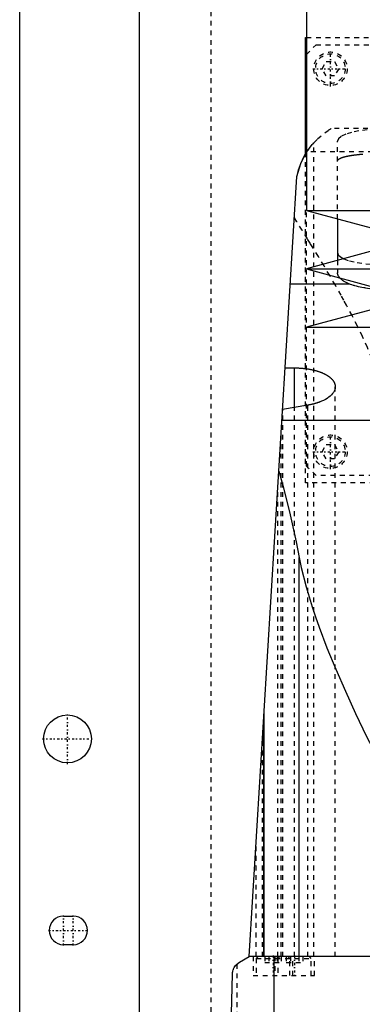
# Model space of a CAD drawing. Extents: x -105 to 105, y -137 to 442.
# Tile 6 of 11: x -105 to -33, y 67 to 273. Entities that reach past the tile are written whole.
import ezdxf

# ---------------------------------------------------------------- set-up
doc = ezdxf.new("R2010")
doc.units = 0
doc.linetypes.add('CENTER', pattern=[1.5, 0.45, -0.5, 0.05, -0.5])
doc.linetypes.add('DASHED', pattern=[2, 1, -1])
for name, color, linetype in [('AM_0', 7, 'CONTINUOUS'), ('AM_3', 7, 'DASHED'), ('AM_7', 7, 'CENTER')]:
    doc.layers.add(name, color=color, linetype=linetype)

msp = doc.modelspace()

# ---------------------------------------------------------------- linework, layer by layer
at = {"layer": 'AM_0', "color": 7, "linetype": 'CONTINUOUS'}
for p, q in [((-105, 21.5), (-105, 311.5)), ((-45, 300), (-45, 232.9)), ((-80, 291.5), (-80, 30)), ((-45.21, 244.67), (-45.21, 269)), ((-45.21, 269), (-45.01, 269)), ((-57, 77.05), (-47, 240)), ((-45, 232.9), (-22.5, 226.8)), ((-45, 232.9), (45, 232.9)), ((-38.5, 231.14), (-38.5, 222.46)), ((-22.5, 226.8), (-45, 220.7)), ((-45, 220.7), (-22.5, 214.6)), ((-45, 220.7), (45, 220.7)), ((-35.93, 217.5), (-48.38, 217.5)), ((-22.5, 214.6), (-45, 208.5)), ((-45, 208.5), (45, 208.5)), ((-49.45, 200.01), (-47.5, 200.01)), ((-47.5, 191.75), (-47.5, 200.01)), ((-44.74, 192.21), (-49.99, 191.33)), ((-25.23, 189), (-50.13, 189)), ((-46.53, 77.05), (-46.53, 160.38)), ((-53.88, 77.05), (-53.88, 127.93)), ((-54, 125.94), (-54, 77.05)), ((-95.82, 85.5), (-93.82, 85.5)), ((-93.82, 79.5), (-95.82, 79.5)), ((-59, 75.85), (-57, 77.05)), ((57, 77.05), (-57, 77.05)), ((-51.74, 16.5), (-51.74, 77.05)), ((-62, 16.5), (-60.5, 73.35))]:
    msp.add_line(p, q, dxfattribs=at)
msp.add_lwpolyline([(-38.5, 224.09), (-38.35, 223.65), (-37.92, 223.22), (-37.21, 222.82)], dxfattribs=at)
for points in [[(-47, 240, 0), (-46.78, 240.93, 0), (-46.19, 242.69, 0), (-45.43, 244.28, 0), (-45, 245.02, 0)], [(-47, 240, 0), (-46.97, 240.16, 0), (-46.9, 240.47, 0), (-46.82, 240.78, 0), (-46.78, 240.94, 0), (-46.74, 241.09, 0), (-46.65, 241.4, 0), (-46.55, 241.71, 0), (-46.45, 242.01, 0), (-46.34, 242.31, 0), (-46.23, 242.6, 0), (-46.17, 242.74, 0), (-46.11, 242.89, 0), (-45.99, 243.17, 0), (-45.86, 243.44, 0), (-45.74, 243.71, 0), (-45.6, 243.96, 0), (-45.47, 244.21, 0), (-45.4, 244.34, 0), (-45.34, 244.46, 0), (-45.2, 244.69, 0), (-45.07, 244.91, 0), (-45, 245.02, 0)], [(-35.93, 217.5, 0), (-36.01, 217.53, 0), (-36.16, 217.59, 0), (-36.31, 217.66, 0), (-36.38, 217.69, 0), (-36.45, 217.73, 0), (-36.59, 217.79, 0), (-36.73, 217.86, 0), (-36.86, 217.93, 0), (-36.99, 218.01, 0), (-37.12, 218.08, 0), (-37.18, 218.11, 0), (-37.23, 218.15, 0), (-37.35, 218.23, 0), (-37.46, 218.3, 0), (-37.56, 218.38, 0), (-37.66, 218.46, 0), (-37.76, 218.54, 0), (-37.8, 218.58, 0), (-37.84, 218.62, 0), (-37.93, 218.7, 0), (-38, 218.78, 0), (-38.04, 218.82, 0)], [(-29, 216.36, 0), (-29.22, 216.37, 0), (-29.65, 216.38, 0), (-30.08, 216.4, 0), (-30.3, 216.42, 0), (-30.51, 216.43, 0), (-30.94, 216.46, 0), (-31.37, 216.5, 0), (-31.79, 216.55, 0), (-32.21, 216.61, 0), (-32.62, 216.67, 0), (-32.82, 216.7, 0), (-33.02, 216.73, 0), (-33.42, 216.81, 0), (-33.8, 216.88, 0), (-34.16, 216.97, 0), (-34.52, 217.06, 0), (-34.86, 217.15, 0), (-35.03, 217.2, 0), (-35.19, 217.24, 0), (-35.5, 217.34, 0), (-35.79, 217.45, 0), (-35.93, 217.5, 0)], [(-47.5, 200.01, 0), (-47.44, 200.01, 0), (-47.31, 200.01, 0), (-47.19, 200, 0), (-47.12, 200, 0), (-47.06, 200, 0), (-46.93, 200, 0), (-46.81, 199.99, 0), (-46.68, 199.99, 0), (-46.55, 199.98, 0), (-46.42, 199.98, 0), (-46.36, 199.97, 0), (-46.3, 199.97, 0), (-46.17, 199.96, 0), (-46.04, 199.95, 0), (-45.91, 199.94, 0), (-45.79, 199.93, 0), (-45.66, 199.91, 0), (-45.6, 199.91, 0), (-45.53, 199.9, 0), (-45.41, 199.89, 0), (-45.28, 199.87, 0), (-45.22, 199.86, 0), (-45.15, 199.86, 0), (-45.03, 199.84, 0), (-44.9, 199.82, 0), (-44.84, 199.81, 0), (-44.78, 199.8, 0), (-44.66, 199.78, 0), (-44.53, 199.76, 0), (-44.41, 199.74, 0), (-44.29, 199.72, 0), (-44.17, 199.7, 0), (-44.11, 199.69, 0), (-44.05, 199.67, 0), (-43.93, 199.65, 0), (-43.82, 199.63, 0), (-43.7, 199.6, 0), (-43.59, 199.57, 0), (-43.47, 199.55, 0), (-43.41, 199.53, 0), (-43.36, 199.52, 0), (-43.25, 199.49, 0), (-43.14, 199.46, 0), (-43.03, 199.43, 0), (-42.92, 199.4, 0), (-42.81, 199.37, 0), (-42.76, 199.35, 0), (-42.71, 199.33, 0), (-42.6, 199.3, 0), (-42.5, 199.27, 0), (-42.4, 199.23, 0), (-42.3, 199.2, 0), (-42.2, 199.16, 0), (-42.16, 199.15, 0), (-42.11, 199.13, 0), (-42.01, 199.09, 0), (-41.92, 199.06, 0), (-41.83, 199.02, 0), (-41.74, 198.98, 0), (-41.65, 198.95, 0), (-41.61, 198.93, 0), (-41.57, 198.91, 0), (-41.48, 198.87, 0), (-41.4, 198.83, 0), (-41.36, 198.81, 0), (-41.32, 198.79, 0), (-41.24, 198.75, 0), (-41.15, 198.71, 0), (-41.11, 198.69, 0), (-41.07, 198.67, 0), (-41, 198.63, 0), (-40.92, 198.58, 0), (-40.84, 198.54, 0), (-40.77, 198.5, 0), (-40.69, 198.45, 0), (-40.66, 198.43, 0), (-40.62, 198.41, 0), (-40.55, 198.36, 0), (-40.48, 198.31, 0), (-40.41, 198.27, 0), (-40.35, 198.22, 0), (-40.28, 198.17, 0), (-40.25, 198.15, 0), (-40.22, 198.12, 0), (-40.15, 198.08, 0), (-40.09, 198.03, 0), (-40.03, 197.98, 0), (-39.98, 197.93, 0), (-39.92, 197.88, 0), (-39.89, 197.85, 0), (-39.87, 197.83, 0), (-39.81, 197.77, 0), (-39.76, 197.72, 0), (-39.71, 197.67, 0), (-39.66, 197.62, 0), (-39.62, 197.57, 0), (-39.59, 197.54, 0), (-39.57, 197.51, 0), (-39.53, 197.46, 0), (-39.49, 197.41, 0), (-39.45, 197.35, 0), (-39.41, 197.3, 0), (-39.37, 197.25, 0), (-39.36, 197.22, 0), (-39.34, 197.19, 0), (-39.31, 197.14, 0), (-39.27, 197.08, 0), (-39.26, 197.06, 0), (-39.25, 197.03, 0), (-39.22, 196.98, 0), (-39.19, 196.92, 0), (-39.18, 196.89, 0), (-39.17, 196.87, 0), (-39.14, 196.81, 0), (-39.12, 196.76, 0), (-39.1, 196.7, 0), (-39.09, 196.65, 0), (-39.07, 196.59, 0), (-39.06, 196.56, 0), (-39.06, 196.54, 0), (-39.04, 196.48, 0), (-39.03, 196.43, 0), (-39.02, 196.37, 0), (-39.02, 196.32, 0), (-39.01, 196.27, 0), (-39.01, 196.24, 0), (-39, 196.21, 0), (-39, 196.16, 0), (-39, 196.1, 0), (-39, 196.08, 0)], [(-39, 196.08, 0), (-39, 195.95, 0), (-39.04, 195.69, 0), (-39.11, 195.42, 0), (-39.16, 195.29, 0), (-39.23, 195.16, 0), (-39.38, 194.89, 0), (-39.57, 194.63, 0), (-39.8, 194.37, 0), (-40.06, 194.12, 0), (-40.36, 193.88, 0), (-40.52, 193.76, 0), (-40.69, 193.65, 0), (-41.06, 193.43, 0), (-41.45, 193.22, 0), (-41.86, 193.03, 0), (-42.12, 192.92, 0), (-42.2, 192.89, 0), (-42.28, 192.86, 0), (-42.32, 192.85, 0), (-42.36, 192.84, 0), (-42.43, 192.81, 0), (-42.52, 192.78, 0), (-42.6, 192.75, 0), (-42.68, 192.72, 0), (-42.76, 192.69, 0), (-42.8, 192.68, 0), (-42.85, 192.67, 0), (-42.93, 192.64, 0), (-43.02, 192.61, 0), (-43.06, 192.6, 0), (-43.11, 192.59, 0), (-43.19, 192.56, 0), (-43.28, 192.54, 0), (-43.33, 192.52, 0), (-43.37, 192.51, 0), (-43.46, 192.49, 0), (-43.55, 192.46, 0), (-43.64, 192.44, 0), (-43.74, 192.42, 0), (-43.83, 192.4, 0), (-43.88, 192.39, 0), (-43.92, 192.37, 0), (-44.02, 192.35, 0), (-44.11, 192.33, 0), (-44.21, 192.31, 0), (-44.3, 192.29, 0), (-44.4, 192.27, 0), (-44.45, 192.27, 0), (-44.5, 192.26, 0), (-44.6, 192.24, 0), (-44.69, 192.22, 0), (-44.74, 192.21, 0)], [(-50.78, 178.45, 0), (-50.02, 175.73, 0), (-48.56, 169.92, 0), (-47.19, 163.67, 0), (-46.53, 160.38, 0)], [(-46.53, 160.38, 0), (-46.11, 158.34, 0), (-45.07, 154.24, 0), (-43.83, 150.11, 0), (-43.13, 148.01, 0), (-42.38, 145.88, 0), (-40.73, 141.53, 0), (-38.89, 137.05, 0), (-36.88, 132.47, 0), (-34.72, 127.8, 0), (-32.42, 123.04, 0), (-31.22, 120.64, 0), (-30, 118.23, 0), (-27.48, 113.37, 0), (-24.87, 108.47, 0), (-22.2, 103.56, 0), (-19.47, 98.65, 0), (-16.7, 93.75, 0), (-15.31, 91.32, 0), (-13.91, 88.89, 0), (-11.1, 84.09, 0), (-8.29, 79.37, 0), (-6.87, 77.05, 0)], [(-60.5, 73.35, 0), (-60.5, 73.35, 0), (-60.5, 73.36, 0), (-60.5, 73.37, 0), (-60.5, 73.37, 0), (-60.5, 73.37, 0), (-60.5, 73.38, 0), (-60.5, 73.38, 0), (-60.5, 73.39, 0), (-60.5, 73.39, 0), (-60.5, 73.4, 0), (-60.5, 73.4, 0), (-60.5, 73.4, 0), (-60.5, 73.41, 0), (-60.5, 73.41, 0), (-60.5, 73.43, 0), (-60.5, 73.44, 0), (-60.49, 73.45, 0), (-60.49, 73.48, 0), (-60.49, 73.5, 0), (-60.49, 73.52, 0), (-60.49, 73.54, 0), (-60.49, 73.56, 0), (-60.49, 73.57, 0), (-60.48, 73.57, 0), (-60.48, 73.59, 0), (-60.48, 73.61, 0), (-60.47, 73.65, 0), (-60.47, 73.69, 0), (-60.46, 73.73, 0), (-60.45, 73.79, 0), (-60.44, 73.85, 0), (-60.4, 74.02, 0), (-60.33, 74.26, 0), (-60.29, 74.36, 0), (-60.25, 74.45, 0), (-60.18, 74.6, 0), (-60.11, 74.74, 0), (-59.83, 75.14, 0), (-59.29, 75.66, 0), (-59, 75.85, 0)]]:
    msp.add_polyline3d(points, dxfattribs=at)
msp.add_circle((-95, 122.5), 5, dxfattribs=at)
for centre, start, end in [((-95.82, 82.5), 90, 270), ((-93.82, 82.5), 270, 90)]:
    msp.add_arc(centre, 3, start, end, dxfattribs=at)
at = {"layer": 'AM_3', "color": 6, "linetype": 'DASHED'}
for p, q in [((-65, 292.5), (-65, 37.5)), ((-45.01, 269), (45.01, 269)), ((-45, 265.5), (-43, 267.5)), ((-43, 267.5), (43, 267.5)), ((-41.73, 262.5), (-40.87, 264)), ((-40.87, 264), (-39.13, 264)), ((-39.13, 264), (-38.27, 262.5)), ((-40.87, 261), (-41.73, 262.5)), ((-38.27, 262.5), (-39.13, 261)), ((-39.13, 261), (-40.87, 261)), ((39.86, 250), (-39.86, 250)), ((-43.5, 77.05), (-43.5, 247.02)), ((-38.5, 231.14), (-38.5, 247.38)), ((-45, 245.02), (-44.92, 245.15)), ((44.92, 245.15), (-44.92, 245.15)), ((-45.21, 176), (-45.21, 244.67)), ((-45, 179.5), (-45, 232.9)), ((-38.5, 222.46), (-38.5, 219.86)), ((-39, 77.05), (-39, 196.08)), ((-49.95, 77.05), (-49.95, 191.34)), ((-47.5, 77.05), (-47.5, 191.75)), ((-44.74, 77.05), (-44.74, 192.21)), ((-50.31, 77.05), (-50.31, 186.12)), ((-41.73, 182.5), (-40.87, 184)), ((-40.87, 184), (-39.13, 184)), ((-39.13, 184), (-38.27, 182.5)), ((-40.87, 181), (-41.73, 182.5)), ((-38.27, 182.5), (-39.13, 181)), ((-43, 177.5), (-45, 179.5)), ((-39.13, 181), (-40.87, 181)), ((43, 177.5), (-43, 177.5)), ((45.21, 176), (-45.21, 176)), ((-51, 77.05), (-51, 174.82)), ((-54.2, 77.05), (-54.2, 122.75)), ((-55.5, 77.05), (-55.5, 101.49)), ((-56.15, 77.05), (-56.15, 73.05)), ((-55.1, 77.05), (-55.5, 76.65)), ((-55.5, 76.65), (-55.5, 73.05)), ((-55.5, 76.65), (-44, 76.65)), ((-53.73, 77.05), (-53.73, 75.8)), ((-52.87, 77.05), (-52.87, 75.8)), ((-51.65, 77.05), (-51.65, 73.05)), ((-51.13, 77.05), (-51.13, 75.8)), ((-50.6, 77.05), (-51, 76.65)), ((-51, 76.65), (-51, 73.05)), ((-50.27, 77.05), (-50.27, 75.8)), ((-49.23, 77.05), (-49.23, 75.8)), ((-48.5, 76.65), (-48.9, 77.05)), ((-48.5, 73.05), (-48.5, 76.65)), ((-48.37, 77.05), (-48.37, 75.8)), ((-47.85, 73.05), (-47.85, 77.05)), ((-46.63, 77.05), (-46.63, 75.8)), ((-45.77, 77.05), (-45.77, 75.8)), ((-44, 76.65), (-44.4, 77.05)), ((-44, 73.05), (-44, 76.65)), ((-43.35, 73.05), (-43.35, 77.05)), ((-59.5, 16.5), (-59.5, 75.49)), ((-53.73, 75.8), (-50.27, 75.8)), ((-49.23, 75.8), (-45.77, 75.8)), ((-56.15, 73.05), (-43.35, 73.05))]:
    msp.add_line(p, q, dxfattribs=at)
for points in [[(-28.5, 249.97), (-30.45, 249.92), (-32.33, 249.77), (-34.06, 249.53), (-35.57, 249.21), (-36.81, 248.82), (-37.74, 248.37), (-38.31, 247.89), (-38.5, 247.38)], [(-37.21, 222.82), (-35.98, 222.37), (-34.43, 222), (-32.6, 221.73), (-30.6, 221.56), (-28.5, 221.5)]]:
    msp.add_lwpolyline(points, dxfattribs=at)
for points in [[(-43.5, 247.02, 0), (-42.69, 247.86, 0), (-41.18, 249.13, 0), (-40.49, 249.61, 0), (-40.33, 249.72, 0), (-40.19, 249.8, 0), (-40.12, 249.84, 0), (-40.07, 249.88, 0), (-39.97, 249.94, 0), (-39.89, 249.98, 0), (-39.86, 250, 0)], [(-45, 245.02, 0), (-44.94, 245.12, 0), (-44.81, 245.32, 0), (-44.68, 245.5, 0), (-44.62, 245.59, 0), (-44.56, 245.68, 0), (-44.44, 245.85, 0), (-44.33, 246, 0), (-44.22, 246.15, 0), (-44.11, 246.29, 0), (-44.01, 246.42, 0), (-43.96, 246.48, 0), (-43.91, 246.54, 0), (-43.82, 246.65, 0), (-43.74, 246.74, 0), (-43.67, 246.82, 0), (-43.62, 246.89, 0), (-43.57, 246.94, 0), (-43.55, 246.96, 0), (-43.54, 246.98, 0), (-43.51, 247, 0), (-43.5, 247.02, 0), (-43.5, 247.02, 0)], [(-43.5, 247.02, 0), (-43.5, 247.01, 0), (-43.5, 246.99, 0), (-43.51, 246.97, 0), (-43.51, 246.96, 0), (-43.51, 246.95, 0), (-43.52, 246.93, 0), (-43.53, 246.91, 0), (-43.54, 246.89, 0), (-43.56, 246.87, 0), (-43.57, 246.85, 0), (-43.58, 246.84, 0), (-43.59, 246.83, 0), (-43.61, 246.81, 0), (-43.63, 246.79, 0), (-43.65, 246.77, 0), (-43.68, 246.75, 0), (-43.7, 246.73, 0), (-43.72, 246.72, 0), (-43.73, 246.71, 0), (-43.76, 246.69, 0), (-43.8, 246.67, 0), (-43.81, 246.66, 0)], [(-44.92, 245.15, 0), (-44.74, 245.42, 0), (-44.38, 245.94, 0), (-44, 246.42, 0), (-43.81, 246.66, 0)], [(-38.5, 243.24, 0), (-38.5, 243.25, 0), (-38.5, 243.27, 0), (-38.49, 243.3, 0), (-38.49, 243.31, 0), (-38.49, 243.32, 0), (-38.48, 243.35, 0), (-38.47, 243.37, 0), (-38.46, 243.4, 0), (-38.44, 243.42, 0), (-38.43, 243.44, 0), (-38.42, 243.46, 0), (-38.41, 243.47, 0), (-38.39, 243.49, 0), (-38.37, 243.52, 0), (-38.34, 243.54, 0), (-38.31, 243.57, 0), (-38.28, 243.59, 0), (-38.27, 243.6, 0), (-38.25, 243.61, 0), (-38.22, 243.64, 0), (-38.18, 243.66, 0), (-38.17, 243.67, 0), (-38.15, 243.69, 0), (-38.11, 243.71, 0), (-38.07, 243.73, 0), (-38.04, 243.74, 0), (-38.02, 243.76, 0), (-37.97, 243.78, 0), (-37.93, 243.8, 0), (-37.88, 243.83, 0), (-37.82, 243.85, 0), (-37.77, 243.87, 0), (-37.74, 243.88, 0), (-37.71, 243.89, 0), (-37.65, 243.92, 0), (-37.59, 243.94, 0), (-37.53, 243.96, 0), (-37.47, 243.98, 0), (-37.4, 244, 0), (-37.37, 244.01, 0), (-37.33, 244.03, 0), (-37.26, 244.05, 0), (-37.19, 244.07, 0), (-37.12, 244.09, 0), (-37.04, 244.11, 0), (-36.96, 244.13, 0), (-36.92, 244.14, 0), (-36.88, 244.15, 0), (-36.8, 244.17, 0), (-36.72, 244.19, 0), (-36.64, 244.21, 0), (-36.55, 244.23, 0), (-36.47, 244.25, 0), (-36.42, 244.25, 0), (-36.38, 244.26, 0), (-36.29, 244.28, 0), (-36.2, 244.3, 0), (-36.1, 244.32, 0), (-36.01, 244.33, 0), (-35.92, 244.35, 0), (-35.87, 244.36, 0), (-35.82, 244.37, 0), (-35.72, 244.38, 0), (-35.63, 244.4, 0), (-35.58, 244.41, 0), (-35.53, 244.42, 0), (-35.43, 244.43, 0), (-35.33, 244.45, 0), (-35.27, 244.45, 0), (-35.22, 244.46, 0), (-35.12, 244.48, 0), (-35.01, 244.49, 0), (-34.9, 244.51, 0), (-34.79, 244.52, 0), (-34.67, 244.53, 0), (-34.62, 244.54, 0), (-34.56, 244.55, 0), (-34.44, 244.56, 0), (-34.33, 244.58, 0), (-34.21, 244.59, 0), (-34.09, 244.6, 0), (-33.97, 244.61, 0), (-33.9, 244.62, 0), (-33.84, 244.63, 0), (-33.72, 244.64, 0), (-33.59, 244.65, 0), (-33.46, 244.66, 0), (-33.33, 244.67, 0), (-33.2, 244.68, 0)], [(-28.71, 193.62, 0), (-28.99, 194.85, 0), (-29.66, 197.27, 0), (-30.44, 199.65, 0), (-30.86, 200.82, 0), (-31.31, 201.98, 0), (-32.26, 204.28, 0), (-33.28, 206.54, 0), (-34.35, 208.76, 0), (-35.46, 210.94, 0), (-36.61, 213.09, 0), (-37.19, 214.15, 0), (-37.78, 215.2, 0), (-38.96, 217.28, 0), (-40.15, 219.31, 0), (-41.34, 221.3, 0), (-42.52, 223.25, 0), (-43.68, 225.15, 0), (-44.25, 226.08, 0), (-44.82, 227, 0), (-45.93, 228.8, 0), (-47.01, 230.54, 0), (-47.53, 231.39, 0)], [(-38.04, 218.82, 0), (-38.07, 218.85, 0), (-38.12, 218.9, 0), (-38.16, 218.96, 0), (-38.18, 218.99, 0), (-38.2, 219.02, 0), (-38.24, 219.08, 0), (-38.28, 219.14, 0), (-38.32, 219.2, 0), (-38.35, 219.26, 0), (-38.37, 219.31, 0), (-38.39, 219.34, 0), (-38.4, 219.37, 0), (-38.42, 219.43, 0), (-38.44, 219.49, 0), (-38.46, 219.55, 0), (-38.47, 219.61, 0), (-38.48, 219.66, 0), (-38.49, 219.69, 0), (-38.49, 219.72, 0), (-38.5, 219.78, 0), (-38.5, 219.84, 0), (-38.5, 219.86, 0)]]:
    msp.add_polyline3d(points, dxfattribs=at)
for centre, radius in [((-40, 262.5), 3.5), ((-40, 262.5), 3.1), ((-40, 182.5), 3.5), ((-40, 182.5), 3.1)]:
    msp.add_circle(centre, radius, dxfattribs=at)
at = {"layer": 'AM_7', "color": 4, "linetype": 'CENTER'}
for p, q in [((-40, 258.82), (-40, 266.18)), ((-43.67, 262.5), (-36.33, 262.5)), ((-40, 178.82), (-40, 186.18)), ((-43.67, 182.5), (-36.33, 182.5)), ((-95, 117.25), (-95, 127.75)), ((-100.25, 122.5), (-89.75, 122.5)), ((-95.82, 79.35), (-95.82, 85.65)), ((-93.82, 79.35), (-93.82, 85.65)), ((-98.97, 82.5), (-90.67, 82.5)), ((-52, 77.25), (-52, 72.85)), ((-47.5, 77.25), (-47.5, 72.85))]:
    msp.add_line(p, q, dxfattribs=at)

doc.saveas('drawing.dxf')
